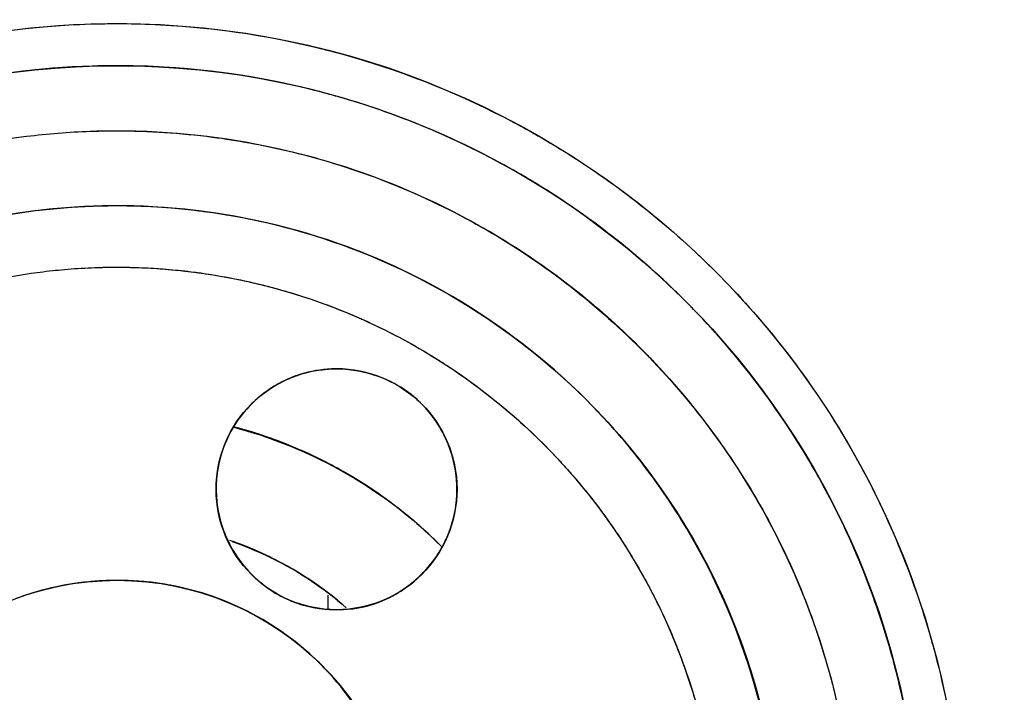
# Model space of a CAD drawing. Header units: inches. Extents: x 0.2 to 16.8, y 0.1 to 10.8.
# Tile 11 of 28: x 4.342 to 4.526, y 5.431 to 5.557. Entities that reach past the tile are written whole.
import ezdxf

# ---------------------------------------------------------------- set-up
doc = ezdxf.new("R2010")
doc.units = ezdxf.units.IN
doc.header["$LTSCALE"] = 0.935
doc.header["$MEASUREMENT"] = 0
doc.layers.get('0').update_dxf_attribs({"linetype": 'CONTINUOUS'})

msp = doc.modelspace()

# ---------------------------------------------------------------- linework, layer by layer
at = {"linetype": 'CONTINUOUS'}
msp.add_line((4.39945, 5.449), (4.39945, 5.4463), dxfattribs=at)
at = {"color": 7, "linetype": 'CONTINUOUS'}
for centre, radius in [((4.36008, 5.39779), 0.4365), ((4.36008, 5.39779), 0.4105), ((4.36008, 5.39779), 0.318), ((4.36008, 5.39779), 0.27752), ((4.36008, 5.39779), 0.158), ((4.36008, 5.39779), 0.15013), ((4.36008, 5.39779), 0.124), ((4.40108, 5.4688), 0.0225), ((4.36008, 5.39779), 0.054)]:
    msp.add_circle(centre, radius, dxfattribs=at)
for radius, start, end in [(0.08549, 44.8749, 75.2511), (0.06496, 49.3503, 70.7184)]:
    msp.add_arc((4.36008, 5.39779), radius, start, end, dxfattribs=at)
at = {"linetype": 'CONTINUOUS'}
for points, knots in [([(3.92358, 5.39779, 2.78649), (3.92358, 5.40579, 2.78649), (3.92403, 5.42203, 2.78649), (3.92681, 5.45537, 2.78649), (3.93423, 5.49842, 2.78649), (3.94994, 5.55056, 2.78649), (3.98139, 5.62109, 2.78649), (4.04079, 5.70385, 2.78649), (4.13882, 5.78101, 2.78649), (4.2547, 5.82733, 2.78649), (4.37414, 5.83922, 2.78649), (4.46811, 5.82344, 2.78649), (4.53436, 5.79903, 2.78649), (4.57879, 5.77659, 2.78649), (4.62044, 5.74934, 2.78649), (4.6747, 5.70417, 2.78649), (4.73535, 5.63068, 2.78649), (4.78229, 5.52678, 2.78649), (4.79474, 5.45138, 2.78649), (4.79622, 5.41566, 2.78649)], [0, 0, 0, 0, 0.017774, 0.036092, 0.074301, 0.114591, 0.156747, 0.245488, 0.337852, 0.430217, 0.518958, 0.601236, 0.639455, 0.675524, 0.711592, 0.749811, 0.832089, 0.92083, 1, 1, 1, 1]), ([(3.95769, 5.47895, 2.81249), (3.95852, 5.4831, 2.81249), (3.96306, 5.5039, 2.81249), (3.97437, 5.54146, 2.81249), (4.00394, 5.60779, 2.81249), (4.05981, 5.68562, 2.81249), (4.152, 5.75819, 2.81249), (4.26098, 5.80175, 2.81249), (4.37331, 5.81293, 2.81249), (4.46168, 5.79809, 2.81249), (4.52398, 5.77513, 2.81249), (4.56576, 5.75403, 2.81249), (4.60493, 5.7284, 2.81249), (4.65596, 5.68592, 2.81249), (4.70583, 5.62549, 2.81249), (4.73351, 5.5703, 2.81249), (4.74306, 5.54556, 2.81249)], [0, 0, 0, 0, 0.012015, 0.060544, 0.11132, 0.218209, 0.329462, 0.440716, 0.547605, 0.646709, 0.692744, 0.736188, 0.779633, 0.825668, 0.924772, 1, 1, 1, 1]), ([(4.0493, 5.46479, 2.81249), (4.04971, 5.46668, 2.81249), (4.05605, 5.49485, 2.81249), (4.07128, 5.53587, 2.81249), (4.10087, 5.58367, 2.81249), (4.1388, 5.62966, 2.81249), (4.19891, 5.677, 2.81249), (4.28331, 5.71071, 2.81249), (4.37033, 5.71938, 2.81249), (4.43878, 5.70788, 2.81249), (4.48705, 5.6901, 2.81249), (4.51941, 5.67375, 2.81249), (4.54976, 5.6539, 2.81249), (4.58929, 5.62099, 2.81249), (4.63347, 5.56745, 2.81249), (4.66038, 5.50789, 2.81249), (4.66958, 5.4713, 2.81249), (4.67133, 5.46297, 2.81249)], [0, 0, 0, 0, 0.006707, 0.100153, 0.150028, 0.201453, 0.306641, 0.41183, 0.512891, 0.606593, 0.650118, 0.691194, 0.73227, 0.775795, 0.869497, 0.970559, 1, 1, 1, 1]), ([(4.08995, 5.46108, 2.606), (4.09532, 5.48401, 2.606), (4.10802, 5.51825, 2.606), (4.13387, 5.56, 2.606), (4.16697, 5.60015, 2.606), (4.21942, 5.64145, 2.606), (4.29308, 5.67088, 2.606), (4.36902, 5.67844, 2.606), (4.42877, 5.66841, 2.606), (4.47088, 5.65289, 2.606), (4.49913, 5.63862, 2.606), (4.52561, 5.62129, 2.606), (4.56011, 5.59258, 2.606), (4.59867, 5.54586, 2.606), (4.62694, 5.48328, 2.606), (4.63511, 5.43937, 2.606), (4.63667, 5.42049, 2.606)], [0, 0, 0, 0, 0.090083, 0.138079, 0.187566, 0.288792, 0.390017, 0.487271, 0.577443, 0.619328, 0.658857, 0.698385, 0.74027, 0.830442, 0.927696, 1, 1, 1, 1]), ([(4.28833, 5.51566, 2.77549), (4.29855, 5.52187, 2.77549), (4.31653, 5.52984, 2.77549), (4.33569, 5.53381, 2.77549), (4.34317, 5.53473, 2.77549)], [0, 0, 0, 0, 0.613636, 1, 1, 1, 1]), ([(4.39536, 5.53119, 2.77549), (4.39661, 5.53086, 2.77549), (4.40727, 5.52788, 2.77549), (4.41755, 5.52362, 2.77549), (4.42612, 5.51895, 2.77549)], [0, 0, 0, 0, 0.117228, 1, 1, 1, 1]), ([(4.3245, 5.51657, 2.56848), (4.32467, 5.51662, 2.56848), (4.33134, 5.5186, 2.56848), (4.33817, 5.52001, 2.56848), (4.34489, 5.52084, 2.56848)], [0, 0, 0, 0, 0.026016, 1, 1, 1, 1]), ([(4.39178, 5.51766, 2.56848), (4.39291, 5.51736, 2.56848), (4.40347, 5.51441, 2.56848), (4.41362, 5.51005, 2.56848), (4.42211, 5.50515, 2.56848)], [0, 0, 0, 0, 0.106262, 1, 1, 1, 1]), ([(4.42911, 5.51727, 2.77549), (4.43063, 5.51639, 2.77549), (4.44148, 5.50985, 2.77549), (4.45139, 5.50182, 2.77549), (4.45899, 5.49401, 2.77549)], [0, 0, 0, 0, 0.138796, 1, 1, 1, 1]), ([(4.42458, 5.50369, 2.56848), (4.42511, 5.50336, 2.56848), (4.43397, 5.49788, 2.56848), (4.44213, 5.49127, 2.56848), (4.44896, 5.48425, 2.56848)], [0, 0, 0, 0, 0.059744, 1, 1, 1, 1]), ([(4.45899, 5.49401, 2.77549), (4.45957, 5.49341, 2.77549), (4.46711, 5.48553, 2.77549), (4.47369, 5.47676, 2.77549), (4.47882, 5.46809, 2.77549)], [0, 0, 0, 0, 0.076442, 1, 1, 1, 1]), ([(4.39191, 5.48934, 2.16446), (4.39093, 5.4889, 2.16446), (4.3897, 5.48825, 2.16446), (4.38854, 5.48748, 2.16446), (4.38826, 5.48729, 2.16446)], [0, 0, 0, 0, 0.762362, 1, 1, 1, 1]), ([(4.41471, 5.48671, 2.16446), (4.41418, 5.48711, 2.16446), (4.4126, 5.4882, 2.16446), (4.41088, 5.48909, 2.16446), (4.40971, 5.48957, 2.16446)], [0, 0, 0, 0, 0.344297, 1, 1, 1, 1]), ([(4.38497, 5.4845, 2.16446), (4.38366, 5.48316, 2.16446), (4.38204, 5.48102, 2.16446), (4.38083, 5.47863, 2.16446), (4.38051, 5.4779, 2.16446)], [0, 0, 0, 0, 0.698365, 1, 1, 1, 1]), ([(4.42196, 5.47717, 2.16446), (4.42157, 5.47816, 2.16446), (4.42033, 5.48072, 2.16446), (4.41862, 5.48301, 2.16446), (4.4174, 5.48429, 2.16446)], [0, 0, 0, 0, 0.376178, 1, 1, 1, 1]), ([(4.44896, 5.48425, 2.56848), (4.44948, 5.48371, 2.56848), (4.45657, 5.4763, 2.56848), (4.46325, 5.46729, 2.56848), (4.46835, 5.45824, 2.56848), (4.46878, 5.45746, 2.56848)], [0, 0, 0, 0, 0.06733, 0.920216, 1, 1, 1, 1]), ([(4.38051, 5.4779, 2.16446), (4.37936, 5.47531, 2.16446), (4.37859, 5.47199, 2.16446), (4.37858, 5.46863, 2.16446), (4.3786, 5.46812, 2.16446)], [0, 0, 0, 0, 0.846011, 1, 1, 1, 1]), ([(4.42358, 5.46878, 2.16446), (4.42358, 5.46907, 2.16446), (4.42353, 5.47194, 2.16446), (4.42292, 5.47479, 2.16446), (4.42196, 5.47717, 2.16446)], [0, 0, 0, 0, 0.103121, 1, 1, 1, 1]), ([(4.47882, 5.46809, 2.77549), (4.47908, 5.46766, 2.77549), (4.47983, 5.46637, 2.77549), (4.48056, 5.46508, 2.77549), (4.48103, 5.46422, 2.77549)], [0, 0, 0, 0, 0.340762, 1, 1, 1, 1]), ([(4.48103, 5.46422, 2.77549), (4.48565, 5.45581, 2.77549), (4.48964, 5.44632, 2.77549), (4.49254, 5.43649, 2.77549), (4.49272, 5.43587, 2.77549)], [0, 0, 0, 0, 0.936736, 1, 1, 1, 1]), ([(4.38066, 5.45936, 2.16446), (4.38094, 5.45874, 2.16446), (4.38228, 5.45616, 2.16446), (4.38412, 5.45388, 2.16446), (4.38574, 5.45236, 2.16446)], [0, 0, 0, 0, 0.234453, 1, 1, 1, 1]), ([(4.41755, 5.45348, 2.16446), (4.4187, 5.45472, 2.16446), (4.42043, 5.45704, 2.16446), (4.42167, 5.45964, 2.16446), (4.42209, 5.46074, 2.16446)], [0, 0, 0, 0, 0.58939, 1, 1, 1, 1]), ([(4.46878, 5.45746, 2.56848), (4.47292, 5.44991, 2.56848), (4.47705, 5.44009, 2.56848), (4.47987, 5.42988, 2.56848), (4.48035, 5.42796, 2.56848)], [0, 0, 0, 0, 0.813284, 1, 1, 1, 1]), ([(4.38574, 5.45236, 2.16446), (4.3872, 5.451, 2.16446), (4.38932, 5.44948, 2.16446), (4.39164, 5.44837, 2.16446), (4.39218, 5.44813, 2.16446)], [0, 0, 0, 0, 0.771334, 1, 1, 1, 1]), ([(4.41015, 5.4482, 2.16446), (4.41063, 5.44842, 2.16446), (4.41336, 5.44974, 2.16446), (4.41582, 5.45163, 2.16446), (4.41755, 5.45348, 2.16446)], [0, 0, 0, 0, 0.17442, 1, 1, 1, 1]), ([(4.39218, 5.44813, 2.16446), (4.39339, 5.44761, 2.16446), (4.3963, 5.44665, 2.16446), (4.39935, 5.4463, 2.16446), (4.40108, 5.4463, 2.16446)], [0, 0, 0, 0, 0.433365, 1, 1, 1, 1]), ([(4.40108, 5.4463, 2.16446), (4.40281, 5.4463, 2.16446), (4.40551, 5.44661, 2.16446), (4.40808, 5.44739, 2.16446), (4.40899, 5.44773, 2.16446)], [0, 0, 0, 0, 0.642456, 1, 1, 1, 1]), ([(4.49392, 5.43137, 2.77549), (4.49625, 5.42212, 2.77549), (4.49769, 5.41208, 2.77549), (4.49801, 5.40199, 2.77549), (4.49803, 5.40144, 2.77549)], [0, 0, 0, 0, 0.945318, 1, 1, 1, 1])]:
    msp.add_open_spline(points, degree=3, knots=knots, dxfattribs=at)
at = {"color": 7, "linetype": 'CONTINUOUS'}
for points, knots in [([(4.76815, 5.44199), (4.76724, 5.45032), (4.76229, 5.4858), (4.74542, 5.54707), (4.70792, 5.62088), (4.65653, 5.68567), (4.59382, 5.73846), (4.5232, 5.77734), (4.4475, 5.80142), (4.36907, 5.8107), (4.28998, 5.80483), (4.21282, 5.7837), (4.14041, 5.74771), (4.0758, 5.69763), (4.0215, 5.63483), (3.98049, 5.56139), (3.96331, 5.50685), (3.95759, 5.47864), (3.95748, 5.47808)], [0, 0, 0, 0, 0.021579, 0.092196, 0.162944, 0.233772, 0.304161, 0.373093, 0.440476, 0.507899, 0.575676, 0.643854, 0.713073, 0.783012, 0.85341, 0.925896, 0.998532, 1, 1, 1, 1]), ([(4.04905, 5.46405), (4.05333, 5.48418), (4.06619, 5.52452), (4.09716, 5.58057), (4.13984, 5.63027), (4.19244, 5.67077), (4.25329, 5.69985), (4.31973, 5.71567), (4.38874, 5.71701), (4.45637, 5.70334), (4.51843, 5.67618), (4.57204, 5.63783), (4.61603, 5.59018), (4.6496, 5.53454), (4.66846, 5.48122), (4.67446, 5.44693), (4.67593, 5.43409)], [0, 0, 0, 0, 0.068923, 0.141156, 0.213373, 0.287183, 0.362279, 0.437929, 0.514592, 0.592019, 0.667599, 0.740188, 0.811598, 0.883688, 0.95672, 1, 1, 1, 1]), ([(4.50867, 5.41919), (4.50803, 5.42359), (4.50471, 5.44119), (4.49334, 5.47079), (4.46913, 5.50361), (4.43763, 5.52832), (4.40177, 5.54368), (4.36382, 5.54948), (4.32534, 5.54555), (4.28856, 5.53171), (4.25577, 5.50834), (4.23023, 5.47649), (4.21882, 5.45089), (4.21511, 5.43732), (4.21497, 5.43681)], [0, 0, 0, 0, 0.032395, 0.13055, 0.229656, 0.327502, 0.420315, 0.512397, 0.605833, 0.700588, 0.797158, 0.897254, 0.996141, 1, 1, 1, 1]), ([(4.37791, 5.53459), (4.38253, 5.53398), (4.39929, 5.53094), (4.42708, 5.52033), (4.45721, 5.49803), (4.48011, 5.46912), (4.49423, 5.43608), (4.49949, 5.40117), (4.49589, 5.36585), (4.48319, 5.33206), (4.46173, 5.30201), (4.43952, 5.28411), (4.42543, 5.2762), (4.42223, 5.27457)], [0, 0, 0, 0, 0.039803, 0.145198, 0.251877, 0.357159, 0.457532, 0.556249, 0.656646, 0.758456, 0.86212, 0.969326, 1, 1, 1, 1]), ([(4.34223, 5.52046), (4.3387, 5.51994), (4.32428, 5.51721), (4.2999, 5.50791), (4.27282, 5.48787), (4.25224, 5.46189), (4.23955, 5.43221), (4.23481, 5.40083), (4.23805, 5.3691), (4.24946, 5.33874), (4.26874, 5.31173), (4.29501, 5.29055), (4.32619, 5.27667), (4.34883, 5.27377), (4.36008, 5.27379)], [0, 0, 0, 0, 0.028743, 0.118234, 0.208816, 0.298211, 0.38344, 0.46726, 0.552507, 0.638955, 0.726975, 0.818004, 0.908921, 1, 1, 1, 1]), ([(4.39318, 5.27817), (4.4025, 5.28073), (4.42125, 5.28859), (4.4464, 5.30684), (4.46685, 5.33197), (4.48037, 5.36209), (4.48556, 5.39524), (4.48168, 5.42863), (4.46933, 5.45931), (4.44997, 5.48518), (4.42504, 5.50494), (4.40018, 5.51604), (4.38394, 5.51956), (4.37795, 5.52042)], [0, 0, 0, 0, 0.085831, 0.179074, 0.273782, 0.370775, 0.469477, 0.568773, 0.666188, 0.760349, 0.853053, 0.946261, 1, 1, 1, 1]), ([(4.37769, 5.50889), (4.38134, 5.50831), (4.39043, 5.50642), (4.39922, 5.50341), (4.40435, 5.50121)], [0, 0, 0, 0, 0.398465, 1, 1, 1, 1]), ([(4.40601, 5.50048), (4.41043, 5.49851), (4.42454, 5.49107), (4.44522, 5.47375), (4.46313, 5.44655), (4.47254, 5.41616), (4.47328, 5.38461), (4.46524, 5.3538), (4.44862, 5.32576), (4.42775, 5.30675), (4.41271, 5.29814), (4.4071, 5.29552)], [0, 0, 0, 0, 0.056398, 0.185319, 0.310693, 0.431739, 0.5523, 0.674703, 0.799051, 0.92785, 1, 1, 1, 1]), ([(4.39316, 5.48981), (4.3903, 5.48875), (4.38514, 5.48547), (4.37997, 5.47815), (4.37807, 5.46961), (4.37943, 5.46087), (4.38426, 5.45302), (4.38945, 5.44926), (4.39243, 5.448), (4.39251, 5.44797)], [0, 0, 0, 0, 0.170317, 0.334341, 0.490465, 0.650445, 0.819371, 0.995136, 1, 1, 1, 1]), ([(4.41968, 5.48145), (4.41899, 5.48249), (4.41644, 5.48568), (4.41305, 5.48808), (4.41048, 5.48922)], [0, 0, 0, 0, 0.308665, 1, 1, 1, 1]), ([(4.42356, 5.46848), (4.42359, 5.47146), (4.42272, 5.47604), (4.42057, 5.48012), (4.41968, 5.48145)], [0, 0, 0, 0, 0.650996, 1, 1, 1, 1]), ([(4.38188, 5.48039), (4.38645, 5.47918), (4.39845, 5.47493), (4.41138, 5.46685), (4.41899, 5.45982), (4.42069, 5.4581)], [0, 0, 0, 0, 0.313581, 0.840021, 1, 1, 1, 1]), ([(4.42349, 5.46693), (4.42353, 5.4674), (4.42355, 5.46792), (4.42356, 5.46843), (4.42356, 5.46848)], [0, 0, 0, 0, 0.906433, 1, 1, 1, 1]), ([(4.42007, 5.45678), (4.42063, 5.45765), (4.42123, 5.45873), (4.42172, 5.45986), (4.4218, 5.46005)], [0, 0, 0, 0, 0.835011, 1, 1, 1, 1]), ([(4.41199, 5.41243), (4.41038, 5.41815), (4.40532, 5.4289), (4.39323, 5.44156), (4.37831, 5.44954), (4.36203, 5.45255), (4.34548, 5.45066), (4.32972, 5.44357), (4.31679, 5.43133), (4.3107, 5.42061), (4.30871, 5.4147), (4.30864, 5.41448)], [0, 0, 0, 0, 0.129084, 0.25549, 0.376173, 0.493113, 0.612074, 0.735019, 0.86426, 0.994989, 1, 1, 1, 1]), ([(4.41307, 5.44977), (4.41426, 5.45054), (4.41554, 5.45155), (4.41671, 5.45268), (4.41686, 5.45283)], [0, 0, 0, 0, 0.872831, 1, 1, 1, 1]), ([(4.40108, 5.4463), (4.40382, 5.44626), (4.4068, 5.4468), (4.40955, 5.44792), (4.40974, 5.448)], [0, 0, 0, 0, 0.928075, 1, 1, 1, 1])]:
    msp.add_open_spline(points, degree=3, knots=knots, dxfattribs=at)
at = {"color": 6, "linetype": 'CONTINUOUS'}
for points, knots in [([(4.32137, 5.55097, 2.76761), (4.32191, 5.55111, 2.76761), (4.33298, 5.55384, 2.76761), (4.34434, 5.55537, 2.76761), (4.35517, 5.55571, 2.76761)], [0, 0, 0, 0, 0.049221, 1, 1, 1, 1]), ([(4.35937, 5.55578, 2.76761), (4.36163, 5.55579, 2.76761), (4.37474, 5.55557, 2.76761), (4.38779, 5.55371, 2.76761), (4.39831, 5.55109, 2.76761)], [0, 0, 0, 0, 0.172805, 1, 1, 1, 1]), ([(4.39904, 5.55091, 2.76761), (4.40132, 5.55033, 2.76761), (4.41411, 5.54677, 2.76761), (4.42641, 5.5416, 2.76761), (4.43599, 5.53636, 2.76761)], [0, 0, 0, 0, 0.176687, 1, 1, 1, 1]), ([(4.39699, 5.5433, 2.77549), (4.38681, 5.54588, 2.77549), (4.3758, 5.54748, 2.77549), (4.36474, 5.54784, 2.77549), (4.36419, 5.54786, 2.77549)], [0, 0, 0, 0, 0.94964, 1, 1, 1, 1]), ([(4.43634, 5.5271, 2.77549), (4.43594, 5.52734, 2.77549), (4.42561, 5.53337, 2.77549), (4.41389, 5.53844, 2.77549), (4.40216, 5.5419, 2.77549), (4.40147, 5.54209, 2.77549)], [0, 0, 0, 0, 0.036375, 0.943315, 1, 1, 1, 1]), ([(4.43908, 5.53462, 2.76761), (4.44957, 5.52856, 2.76761), (4.46002, 5.5208, 2.76761), (4.46939, 5.51188, 2.76761), (4.46998, 5.5113, 2.76761)], [0, 0, 0, 0, 0.936106, 1, 1, 1, 1]), ([(4.4657, 5.50447, 2.77549), (4.46475, 5.50542, 2.77549), (4.45583, 5.51402, 2.77549), (4.44585, 5.52149, 2.77549), (4.43634, 5.5271, 2.77549)], [0, 0, 0, 0, 0.108391, 1, 1, 1, 1]), ([(4.47124, 5.51007, 2.76761), (4.47978, 5.50161, 2.76761), (4.48813, 5.49122, 2.76761), (4.49506, 5.47993, 2.76761), (4.49568, 5.47889, 2.76761)], [0, 0, 0, 0, 0.908378, 1, 1, 1, 1]), ([(4.48893, 5.47484, 2.77549), (4.48833, 5.47583, 2.77549), (4.48226, 5.48573, 2.77549), (4.47504, 5.4949, 2.77549), (4.46776, 5.5024, 2.77549)], [0, 0, 0, 0, 0.099507, 1, 1, 1, 1]), ([(4.51145, 5.44307, 2.76761), (4.51151, 5.44287, 2.76761), (4.51201, 5.4412, 2.76761), (4.51248, 5.43952, 2.76761), (4.51287, 5.43804, 2.76761)], [0, 0, 0, 0, 0.121277, 1, 1, 1, 1]), ([(4.50624, 5.43208, 2.77549), (4.5056, 5.43482, 2.77549), (4.50483, 5.43773, 2.77549), (4.50397, 5.44062, 2.77549), (4.50391, 5.44082, 2.77549)], [0, 0, 0, 0, 0.933396, 1, 1, 1, 1])]:
    msp.add_open_spline(points, degree=3, knots=knots, dxfattribs=at)
for points in [[(4.35517, 5.55571, 2.76761), (4.35657, 5.55575, 2.76761), (4.35797, 5.55578, 2.76761), (4.35937, 5.55578, 2.76761)], [(4.39831, 5.55109, 2.76761), (4.39855, 5.55103, 2.76761), (4.3988, 5.55097, 2.76761), (4.39904, 5.55091, 2.76761)], [(4.35544, 5.54784, 2.77549), (4.34556, 5.54753, 2.77549), (4.33571, 5.54625, 2.77549), (4.32608, 5.54401, 2.77549)], [(4.36419, 5.54786, 2.77549), (4.36127, 5.54793, 2.77549), (4.35835, 5.54793, 2.77549), (4.35544, 5.54784, 2.77549)], [(4.40147, 5.54209, 2.77549), (4.39998, 5.54252, 2.77549), (4.39849, 5.54292, 2.77549), (4.39699, 5.5433, 2.77549)], [(4.43599, 5.53636, 2.76761), (4.43703, 5.53579, 2.76761), (4.43806, 5.53521, 2.76761), (4.43908, 5.53462, 2.76761)], [(4.46998, 5.5113, 2.76761), (4.47041, 5.51089, 2.76761), (4.47082, 5.51048, 2.76761), (4.47124, 5.51007, 2.76761)], [(4.46776, 5.5024, 2.77549), (4.46708, 5.5031, 2.77549), (4.46639, 5.50379, 2.77549), (4.4657, 5.50447, 2.77549)], [(4.49568, 5.47889, 2.76761), (4.49601, 5.47834, 2.76761), (4.49633, 5.47778, 2.76761), (4.49666, 5.47723, 2.76761)], [(4.49666, 5.47723, 2.76761), (4.50291, 5.46648, 2.76761), (4.50789, 5.45499, 2.76761), (4.51145, 5.44307, 2.76761)], [(4.49192, 5.46959, 2.77549), (4.49096, 5.47136, 2.77549), (4.48996, 5.47311, 2.77549), (4.48893, 5.47484, 2.77549)], [(4.50391, 5.44082, 2.77549), (4.50093, 5.45079, 2.77549), (4.4969, 5.46045, 2.77549), (4.49192, 5.46959, 2.77549)], [(4.51287, 5.43804, 2.76761), (4.51468, 5.43118, 2.76761), (4.51602, 5.42419, 2.76761), (4.51689, 5.41715, 2.76761)], [(4.50907, 5.41619, 2.77549), (4.50841, 5.42153, 2.77549), (4.50747, 5.42683, 2.77549), (4.50624, 5.43208, 2.77549)]]:
    msp.add_open_spline(points, degree=3, dxfattribs=at)
at = {"linetype": 'CONTINUOUS'}
for points in [[(4.34317, 5.53473, 2.77549), (4.34711, 5.53522, 2.77549), (4.35107, 5.53554, 2.77549), (4.35504, 5.53568, 2.77549)], [(4.35504, 5.53568, 2.77549), (4.35672, 5.53575, 2.77549), (4.3584, 5.53578, 2.77549), (4.36008, 5.53578, 2.77549)], [(4.36008, 5.53578, 2.77549), (4.36197, 5.53578, 2.77549), (4.36385, 5.53574, 2.77549), (4.36573, 5.53566, 2.77549)], [(4.36573, 5.53566, 2.77549), (4.37573, 5.53525, 2.77549), (4.38568, 5.53375, 2.77549), (4.39536, 5.53119, 2.77549)], [(4.35548, 5.5217, 2.56848), (4.35701, 5.52175, 2.56848), (4.35855, 5.52178, 2.56848), (4.36008, 5.52178, 2.56848)], [(4.36008, 5.52178, 2.56848), (4.36178, 5.52178, 2.56848), (4.36347, 5.52175, 2.56848), (4.36516, 5.52168, 2.56848)], [(4.34489, 5.52084, 2.56848), (4.3484, 5.52128, 2.56848), (4.35194, 5.52156, 2.56848), (4.35548, 5.5217, 2.56848)], [(4.36516, 5.52168, 2.56848), (4.36854, 5.52154, 2.56848), (4.37192, 5.52126, 2.56848), (4.37528, 5.52084, 2.56848)], [(4.37528, 5.52084, 2.56848), (4.38084, 5.52016, 2.56848), (4.38636, 5.51909, 2.56848), (4.39178, 5.51766, 2.56848)], [(4.42612, 5.51895, 2.77549), (4.42712, 5.5184, 2.77549), (4.42812, 5.51784, 2.77549), (4.42911, 5.51727, 2.77549)], [(4.42211, 5.50515, 2.56848), (4.42294, 5.50467, 2.56848), (4.42376, 5.50419, 2.56848), (4.42458, 5.50369, 2.56848)], [(4.40011, 5.49128, 2.16446), (4.39817, 5.49119, 2.16446), (4.39623, 5.49085, 2.16446), (4.39438, 5.49027, 2.16446)], [(4.40108, 5.4913, 2.16446), (4.40076, 5.4913, 2.16446), (4.40044, 5.49129, 2.16446), (4.40011, 5.49128, 2.16446)], [(4.40971, 5.48957, 2.16446), (4.40699, 5.4907, 2.16446), (4.40403, 5.4913, 2.16446), (4.40108, 5.4913, 2.16446)], [(4.39438, 5.49027, 2.16446), (4.39354, 5.49001, 2.16446), (4.39271, 5.48969, 2.16446), (4.39191, 5.48934, 2.16446)], [(4.38826, 5.48729, 2.16446), (4.38799, 5.4871, 2.16446), (4.38772, 5.48691, 2.16446), (4.38746, 5.48671, 2.16446)], [(4.38746, 5.48671, 2.16446), (4.38658, 5.48603, 2.16446), (4.38574, 5.48529, 2.16446), (4.38497, 5.4845, 2.16446)], [(4.41548, 5.48609, 2.16446), (4.41523, 5.4863, 2.16446), (4.41497, 5.48651, 2.16446), (4.41471, 5.48671, 2.16446)], [(4.4174, 5.48429, 2.16446), (4.4168, 5.48493, 2.16446), (4.41616, 5.48553, 2.16446), (4.41548, 5.48609, 2.16446)], [(4.42209, 5.46074, 2.16446), (4.42307, 5.4633, 2.16446), (4.42358, 5.46604, 2.16446), (4.42358, 5.46878, 2.16446)], [(4.3786, 5.46812, 2.16446), (4.37869, 5.4651, 2.16446), (4.3794, 5.4621, 2.16446), (4.38066, 5.45936, 2.16446)], [(4.40899, 5.44773, 2.16446), (4.40938, 5.44788, 2.16446), (4.40977, 5.44803, 2.16446), (4.41015, 5.4482, 2.16446)], [(4.49272, 5.43587, 2.77549), (4.49279, 5.4356, 2.77549), (4.49287, 5.43534, 2.77549), (4.49294, 5.43508, 2.77549)], [(4.49294, 5.43508, 2.77549), (4.49329, 5.43385, 2.77549), (4.49361, 5.43262, 2.77549), (4.49392, 5.43137, 2.77549)]]:
    msp.add_open_spline(points, degree=3, dxfattribs=at)
at = {"color": 7, "linetype": 'CONTINUOUS'}
for points in [[(4.35557, 5.53568), (4.35705, 5.53573), (4.35854, 5.53575), (4.36003, 5.53575)], [(4.36003, 5.53575), (4.366, 5.53575), (4.37197, 5.53536), (4.37791, 5.53459)], [(4.36013, 5.52176), (4.35862, 5.52176), (4.35712, 5.52173), (4.35561, 5.52167)], [(4.36224, 5.52174), (4.36154, 5.52175), (4.36083, 5.52176), (4.36013, 5.52176)], [(4.36416, 5.52169), (4.36352, 5.52171), (4.36288, 5.52173), (4.36224, 5.52174)], [(4.35561, 5.52167), (4.35114, 5.52151), (4.34666, 5.5211), (4.34223, 5.52046)], [(4.37795, 5.52042), (4.37337, 5.52109), (4.36877, 5.52151), (4.36416, 5.52169)], [(4.35637, 5.51022), (4.35664, 5.51023), (4.35691, 5.51024), (4.35719, 5.51025)], [(4.35719, 5.51025), (4.35744, 5.51025), (4.3577, 5.51026), (4.35796, 5.51026)], [(4.35796, 5.51026), (4.35865, 5.51028), (4.35934, 5.51028), (4.36003, 5.51028)], [(4.36003, 5.51028), (4.36141, 5.51028), (4.36278, 5.51025), (4.36416, 5.5102)], [(4.36416, 5.5102), (4.36743, 5.51008), (4.37069, 5.50982), (4.37394, 5.50942)], [(4.37394, 5.50942), (4.37456, 5.50934), (4.37518, 5.50926), (4.3758, 5.50917)], [(4.3758, 5.50917), (4.37643, 5.50908), (4.37706, 5.50899), (4.37769, 5.50889)], [(4.40435, 5.50121), (4.40462, 5.5011), (4.40489, 5.50098), (4.40517, 5.50086)], [(4.40517, 5.50086), (4.40545, 5.50073), (4.40573, 5.50061), (4.40601, 5.50048)], [(4.39534, 5.4905), (4.39461, 5.4903), (4.39388, 5.49008), (4.39316, 5.48981)], [(4.4002, 5.49122), (4.39857, 5.49115), (4.39693, 5.49091), (4.39534, 5.4905)], [(4.40112, 5.49125), (4.40081, 5.49125), (4.40051, 5.49124), (4.4002, 5.49122)], [(4.40205, 5.49124), (4.40174, 5.49125), (4.40143, 5.49125), (4.40112, 5.49125)], [(4.40558, 5.49077), (4.40441, 5.49101), (4.40323, 5.49116), (4.40205, 5.49124)], [(4.41048, 5.48922), (4.40891, 5.48993), (4.40726, 5.49044), (4.40558, 5.49077)], [(4.4218, 5.46005), (4.42273, 5.46223), (4.4233, 5.46456), (4.42349, 5.46693)], [(4.38157, 5.45904), (4.38717, 5.45709), (4.39251, 5.45439), (4.39736, 5.451)], [(4.41686, 5.45283), (4.41807, 5.45402), (4.41915, 5.45535), (4.42007, 5.45678)], [(4.39736, 5.451), (4.39915, 5.44975), (4.40088, 5.44841), (4.40253, 5.44698)], [(4.40974, 5.448), (4.4109, 5.44849), (4.41201, 5.44909), (4.41307, 5.44977)], [(4.39251, 5.44797), (4.39522, 5.44685), (4.39817, 5.44628), (4.40108, 5.4463)]]:
    msp.add_open_spline(points, degree=3, dxfattribs=at)
at = {"color": 1, "linetype": 'CONTINUOUS'}
for points in [[(4.32872, 5.50582, 2.17246), (4.33447, 5.50749, 2.17246), (4.34035, 5.5087, 2.17246), (4.3463, 5.50944, 2.17246)], [(4.3463, 5.50944, 2.17246), (4.34782, 5.50962, 2.17246), (4.34935, 5.50978, 2.17246), (4.35088, 5.50991, 2.17246)], [(4.35088, 5.50991, 2.17246), (4.35257, 5.51005, 2.17246), (4.35425, 5.51015, 2.17246), (4.35595, 5.51021, 2.17246)], [(4.35595, 5.51021, 2.17246), (4.35658, 5.51023, 2.17246), (4.35721, 5.51025, 2.17246), (4.35785, 5.51026, 2.17246)], [(4.35785, 5.51026, 2.17246), (4.35859, 5.51028, 2.17246), (4.35934, 5.51029, 2.17246), (4.36008, 5.51029, 2.17246)], [(4.36008, 5.51029, 2.17246), (4.36162, 5.51029, 2.17246), (4.36316, 5.51025, 2.17246), (4.36469, 5.51019, 2.17246)], [(4.36469, 5.51019, 2.17246), (4.36622, 5.51013, 2.17246), (4.36776, 5.51003, 2.17246), (4.36929, 5.50991, 2.17246)], [(4.36929, 5.50991, 2.17246), (4.37082, 5.50978, 2.17246), (4.37235, 5.50962, 2.17246), (4.37387, 5.50944, 2.17246)], [(4.37387, 5.50944, 2.17246), (4.37878, 5.50883, 2.17246), (4.38365, 5.5079, 2.17246), (4.38844, 5.50665, 2.17246)], [(4.38844, 5.50665, 2.17246), (4.3889, 5.50653, 2.17246), (4.38936, 5.50641, 2.17246), (4.38983, 5.50628, 2.17246)], [(4.38983, 5.50628, 2.17246), (4.39037, 5.50613, 2.17246), (4.39091, 5.50598, 2.17246), (4.39145, 5.50582, 2.17246)], [(4.39493, 5.50475, 2.17246), (4.40047, 5.50295, 2.17246), (4.40587, 5.50071, 2.17246), (4.41106, 5.49807, 2.17246)], [(4.41106, 5.49807, 2.17246), (4.4126, 5.49729, 2.17246), (4.41411, 5.49648, 2.17246), (4.41561, 5.49563, 2.17246)], [(4.41561, 5.49563, 2.17246), (4.41665, 5.49504, 2.17246), (4.41769, 5.49443, 2.17246), (4.41871, 5.4938, 2.17246)], [(4.41871, 5.4938, 2.17246), (4.41913, 5.49355, 2.17246), (4.41954, 5.49329, 2.17246), (4.41995, 5.49303, 2.17246)], [(4.41995, 5.49303, 2.17246), (4.42041, 5.49275, 2.17246), (4.42086, 5.49246, 2.17246), (4.42131, 5.49216, 2.17246)], [(4.42131, 5.49216, 2.17246), (4.42152, 5.49203, 2.17246), (4.42173, 5.49189, 2.17246), (4.42194, 5.49176, 2.17246)], [(4.4441, 5.4726, 2.17246), (4.44432, 5.47236, 2.17246), (4.44453, 5.47211, 2.17246), (4.44475, 5.47187, 2.17246)], [(4.44475, 5.47187, 2.17246), (4.44497, 5.47161, 2.17246), (4.4452, 5.47135, 2.17246), (4.44542, 5.47109, 2.17246)], [(4.44542, 5.47109, 2.17246), (4.44585, 5.47059, 2.17246), (4.44628, 5.47008, 2.17246), (4.44671, 5.46957, 2.17246)], [(4.4152, 5.46313, 1.57536), (4.41501, 5.4633, 1.57536), (4.41482, 5.46346, 1.57536), (4.41462, 5.46362, 1.57536)], [(4.38726, 5.45679, 1.54701), (4.38527, 5.45771, 1.54701), (4.38323, 5.45852, 1.54701), (4.38116, 5.45923, 1.54701)], [(4.39694, 5.45128, 1.54701), (4.39634, 5.45169, 1.54701), (4.39573, 5.4521, 1.54701), (4.39512, 5.45249, 1.54701)], [(4.35831, 5.45175, 2.56546), (4.35416, 5.4516, 2.56546), (4.35001, 5.45097, 2.56546), (4.34598, 5.44989, 2.56546)], [(4.39759, 5.45082, 1.54701), (4.39738, 5.45097, 1.54701), (4.39716, 5.45112, 1.54701), (4.39694, 5.45128, 1.54701)], [(4.4029, 5.44664, 1.54701), (4.40121, 5.44812, 1.54701), (4.39943, 5.44952, 1.54701), (4.39759, 5.45082, 1.54701)], [(4.34598, 5.44989, 2.56546), (4.34439, 5.44946, 2.56546), (4.34282, 5.44896, 2.56546), (4.34127, 5.44838, 2.56546)], [(4.37802, 5.44872, 2.56546), (4.37752, 5.4489, 2.56546), (4.37701, 5.44906, 2.56546), (4.37651, 5.44923, 2.56546)], [(4.46187, 5.4457, 2.17246), (4.46202, 5.44538, 2.17246), (4.46217, 5.44506, 2.17246), (4.46231, 5.44475, 2.17246)], [(4.46231, 5.44475, 2.17246), (4.46264, 5.44402, 2.17246), (4.46297, 5.4433, 2.17246), (4.46329, 5.44257, 2.17246)], [(4.39255, 5.44093, 2.56546), (4.39222, 5.44118, 2.56546), (4.39189, 5.44143, 2.56546), (4.39155, 5.44167, 2.56546)]]:
    msp.add_open_spline(points, degree=3, dxfattribs=at)
for points, knots in [([(4.39145, 5.50582, 2.17246), (4.3916, 5.50578, 2.17246), (4.39276, 5.50544, 2.17246), (4.39393, 5.50508, 2.17246), (4.39493, 5.50475, 2.17246)], [0, 0, 0, 0, 0.127984, 1, 1, 1, 1]), ([(4.42194, 5.49176, 2.17246), (4.4293, 5.48691, 2.17246), (4.43685, 5.48056, 2.17246), (4.44345, 5.47333, 2.17246), (4.4441, 5.4726, 2.17246)], [0, 0, 0, 0, 0.900533, 1, 1, 1, 1]), ([(4.39417, 5.47619, 1.57536), (4.39113, 5.47751, 1.57536), (4.38716, 5.47897, 1.57536), (4.3831, 5.48013, 1.57536), (4.38223, 5.48036, 1.57536)], [0, 0, 0, 0, 0.786407, 1, 1, 1, 1]), ([(4.41462, 5.46362, 1.57536), (4.41093, 5.46668, 1.57536), (4.40431, 5.47128, 1.57536), (4.39713, 5.4749, 1.57536), (4.39417, 5.47619, 1.57536)], [0, 0, 0, 0, 0.597002, 1, 1, 1, 1]), ([(4.44671, 5.46957, 2.17246), (4.45074, 5.4647, 2.17246), (4.45615, 5.45692, 2.17246), (4.46053, 5.44854, 2.17246), (4.46187, 5.4457, 2.17246)], [0, 0, 0, 0, 0.668011, 1, 1, 1, 1]), ([(4.4206, 5.45817, 1.57536), (4.41994, 5.45884, 1.57536), (4.41818, 5.46054, 1.57536), (4.41636, 5.46216, 1.57536), (4.4152, 5.46313, 1.57536)], [0, 0, 0, 0, 0.384491, 1, 1, 1, 1]), ([(4.39512, 5.45249, 1.54701), (4.39428, 5.45303, 1.54701), (4.39172, 5.45458, 1.54701), (4.38907, 5.45596, 1.54701), (4.38726, 5.45679, 1.54701)], [0, 0, 0, 0, 0.333333, 1, 1, 1, 1]), ([(4.37651, 5.44923, 2.56546), (4.37625, 5.44931, 2.56546), (4.3716, 5.45076, 2.56546), (4.3655, 5.45179, 2.56546), (4.35959, 5.45179, 2.56546), (4.35831, 5.45175, 2.56546)], [0, 0, 0, 0, 0.045179, 0.79213, 1, 1, 1, 1]), ([(4.39155, 5.44167, 2.56546), (4.39011, 5.4427, 2.56546), (4.38582, 5.44547, 2.56546), (4.38116, 5.44761, 2.56546), (4.37802, 5.44872, 2.56546)], [0, 0, 0, 0, 0.34728, 1, 1, 1, 1]), ([(4.40332, 5.43015, 2.56546), (4.40143, 5.43267, 2.56546), (4.39802, 5.43647, 2.56546), (4.39411, 5.43976, 2.56546), (4.39255, 5.44093, 2.56546)], [0, 0, 0, 0, 0.617115, 1, 1, 1, 1]), ([(4.46329, 5.44257, 2.17246), (4.46501, 5.43859, 2.17246), (4.46821, 5.42987, 2.17246), (4.47031, 5.42082, 2.17246), (4.47111, 5.41595, 2.17246)], [0, 0, 0, 0, 0.468177, 1, 1, 1, 1])]:
    msp.add_open_spline(points, degree=3, knots=knots, dxfattribs=at)

doc.saveas('drawing.dxf')
